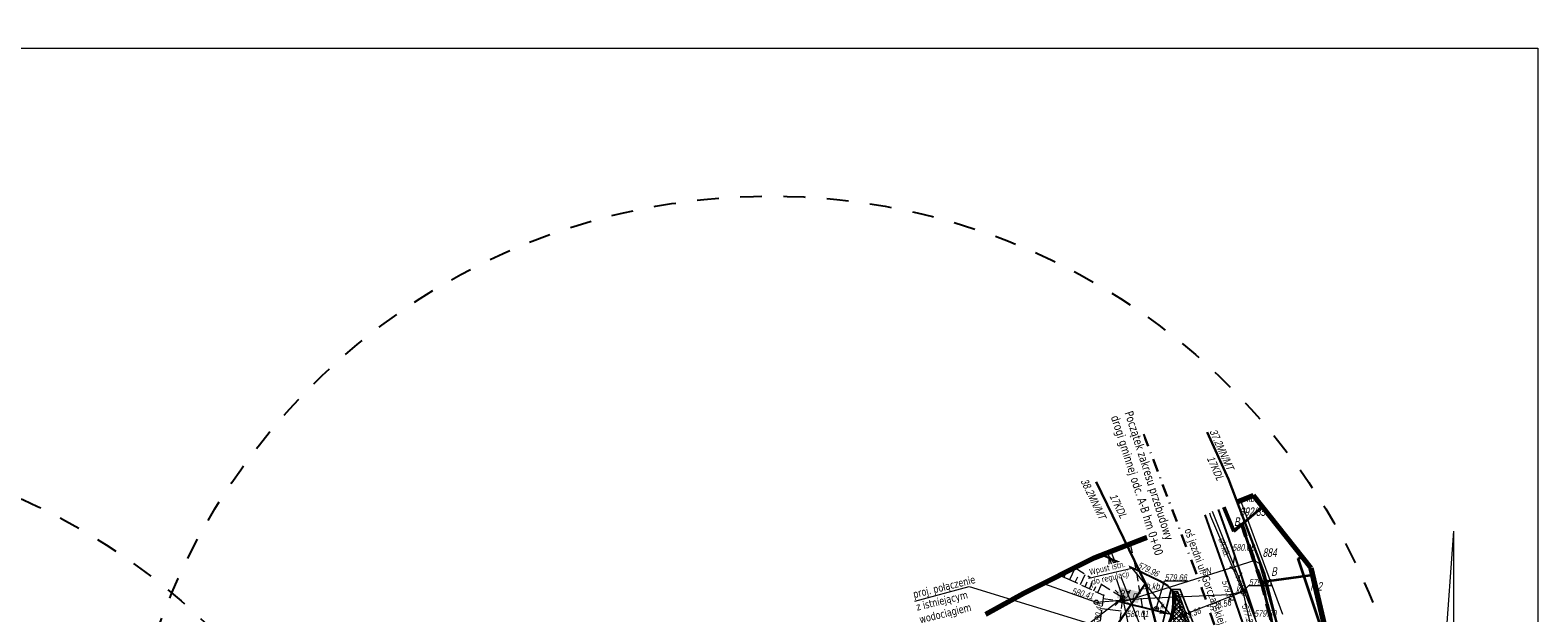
# Model space of a CAD drawing. Header units: metres. Extents: x 7403618 to 7449367, y 5479833 to 5516047.
# Tile 70 of 72: x 7449007 to 7449181, y 5479963 to 5480030. Entities that reach past the tile are written whole.
import ezdxf

# ---------------------------------------------------------------- set-up
doc = ezdxf.new("R2010")
doc.units = ezdxf.units.M
doc.header["$MEASUREMENT"] = 0
for name, pattern in [('0.5_0.5', [1, 0.5, -0.5]), ('1_OTKC', [1.5, 1, -0.5]), ('1_OTKJ', [2, 1.5, -0.5]), ('1_OTKK', [0]), ('1_OTKU', [2, 1.5, -0.5]), ('1_OTRK', [1.75, 1.25, -0.5]), ('1_OTRKG', [1.75, 1.25, -0.5]), ('2_EGBB01', [0]), ('3_SUEP_A', [0]), ('3_SUKP', [0]), ('3_SUTP_A', [0]), ('3_SUWP', [0]), ('414-500', [1, 0.5, -0.5]), ('DASHDOT', [1, 0.5, -0.25, 0, -0.25]), ('DGN Style 3', [31.922568, 22.801834, -9.120734]), ('GUK', [2, 1.5, -0.5])]:
    doc.linetypes.add(name, pattern=pattern)
doc.layers.get('0').update_dxf_attribs({"linetype": 'CONTINUOUS', "lineweight": 9})
doc.layers.get('Defpoints').update_dxf_attribs({"linetype": 'CONTINUOUS'})
for name, color, linetype, lineweight in [('0_kraw_wysoki', 152, 'CONTINUOUS', 30), ('_MAPA-TABELKA', 7, 'CONTINUOUS', 15), ('_MPZP_linie rozgraniczajace', 7, 'CONTINUOUS', 0), ('_ZAKRES', 7, 'CONTINUOUS', 15), ('E_Dzialki', 114, 'CONTINUOUS', 35), ('E_Kontury', 3, 'GUK', 18), ('E_Numery_dzialek', 114, 'CONTINUOUS', 15), ('E_Numery_konturow', 3, 'CONTINUOUS', 15), ('EGBB_E_T_0', 7, 'CONTINUOUS', 15), ('EGBB_L_0', 7, '2_EGBB01', 35), ('kilometraż', 251, 'CONTINUOUS', 9), ('mdcp', 253, 'CONTINUOUS', 5), ('OSIE', 30, 'DASHDOT', 30), ('OTK_E_T_1', 7, 'CONTINUOUS', 0), ('OTK_E_T_3', 7, 'CONTINUOUS', 0), ('OTK_L_0', 7, '1_OTKJ', 18), ('OTK_L_1', 7, '1_OTKK', 25), ('OTK_L_2', 7, '1_OTKC', 18), ('OTK_L_4', 7, '1_OTKU', 18), ('OTR_L_1', 7, '1_OTRK', 18), ('OTR_T_0', 21, 'CONTINUOUS', 13), ('SUE_T_3', 7, 'CONTINUOUS', 18), ('SUEP_E_T_0', 1, 'CONTINUOUS', 0), ('SUEP_L_0', 1, '3_SUEP_A', 18), ('SUKP_L_0', 34, '3_SUKP', 18), ('SUKR_T_0', 34, 'CONTINUOUS', 18), ('SUP_E_T_1', 7, 'CONTINUOUS', 0), ('SUP_T_2', 7, 'CONTINUOUS', 18), ('SUP_T_4', 7, 'CONTINUOUS', 18), ('SUTP_L_0', 30, '3_SUTP_A', 18), ('SUWP_L_0', 5, '3_SUWP', 18), ('wodociag_proj', 150, 'CONTINUOUS', 25), ('Wymiary', 5, 'CONTINUOUS', 13)]:
    doc.layers.add(name, color=color, linetype=linetype, lineweight=lineweight)
doc.layers.add('_NIEDRUK', color=212, linetype='CONTINUOUS', lineweight=100, plot=False)
doc.layers.add('Zakres', color=7, linetype='414-500', true_color=0x3a9db6)
doc.styles.get("Standard").update_dxf_attribs({"font": 'verdana.ttf', "width": 0.75})
doc.styles.add('Style-WORKING_1250 I 0.20944', font='WORKING_1250.shx', dxfattribs={"oblique": 12})
doc.dimstyles.new('RZUT', dxfattribs={"dimscale": 0.35, "dimtxt": 2.5, "dimasz": 2.5, "dimexe": 1.25, "dimexo": 0.625, "dimgap": 1, "dimtad": 1, "dimzin": 1, "dimtxsty": 'Standard', "dimblk": 'OBLIQUE', "dimcen": 2.5, "dimadec": 0, "dimazin": 0, "dimtfac": 1, "dimtmove": 0, "dimatfit": 3, "dimfxl": 1, "dimtfill": 2, "dimtfillclr": 256, "dimarcsym": 0})

# ---------------------------------------------------------------- blocks, each defined once
blk = doc.blocks.new('1_OTRS_1')
at = {"layer": 'OTR_T_0', "color": 7, "linetype": 'Continuous', "lineweight": 13}
blk.add_circle((0, 0), 0.45, dxfattribs=at)
blk = doc.blocks.new('4_SUEO_W_1')
at = {"layer": 'SUE_T_3', "color": 252, "linetype": 'Continuous', "lineweight": 13, "true_color": 0x939598}
for p, q in [((-5.3, 5.3), (-8.8, 8.8)), ((5.3, 5.3), (8.8, 8.8)), ((-5.3, -5.3), (-8.8, -8.8)), ((5.3, -5.3), (8.8, -8.8))]:
    blk.add_line(p, q, dxfattribs=at)
blk.add_circle((0, 0), 0.25, dxfattribs=at)
blk = doc.blocks.new('4_SUPP_1')
at = {"layer": 'SUE_T_3', "color": 7, "linetype": 'Continuous', "lineweight": 13}
blk.add_circle((0, 0), 2.5, dxfattribs=at)
blk = doc.blocks.new('4_SUPS_1')
at = {"layer": 'SUKR_T_0', "linetype": 'Continuous', "lineweight": 13}
blk.add_circle((0, 0), 0.625, dxfattribs=at)
blk = doc.blocks.new('4_SUPP_2')
at = {"layer": 'SUP_T_2', "color": 252, "linetype": 'Continuous', "lineweight": 13, "true_color": 0x939598}
blk.add_circle((0, 0), 2.5, dxfattribs=at)
blk = doc.blocks.new('4_SUPW_1')
at = {"layer": 'SUP_T_4', "color": 252, "linetype": 'Continuous', "lineweight": 13, "true_color": 0x939598}
blk.add_circle((0, 0), 2.5, dxfattribs=at)
blk = doc.blocks.new('*U32')
at = {"layer": '_MAPA-TABELKA', "color": 7, "linetype": 'Continuous', "lineweight": 13}
for p, q in [((0, 12.44), (-1.19, -3.97)), ((0, 12.44), (0, -6.75)), ((1.82, -4.29), (-1.83, -4.29)), ((1.18, -3.97), (-1.19, -3.97)), ((-0.32, -5.04), (-0.32, -6.81)), ((0.32, -5.04), (0.32, -6.81)), ((-1.19, -6.41), (-0.82, -6.77)), ((-1.12, -7.28), (-0.32, -6.48)), ((-1.01, -7.28), (-0.32, -6.59)), ((-0.32, -6.48), (0, -6.75)), ((0, -6.75), (0, -6.43)), ((0, -6.75), (0.32, -6.48)), ((0.32, -6.48), (1.12, -7.28)), ((0.32, -6.59), (1.01, -7.28)), ((0.82, -6.77), (1.19, -6.41)), ((-1.84, -7.28), (-2.29, -7.6)), ((-2.29, -7.6), (-1.84, -7.92)), ((-1.84, -7.28), (-0.78, -7.28)), ((-1.84, -7.28), (-1.84, -7.92)), ((-1.84, -7.6), (-0.85, -7.6)), ((-1.84, -7.92), (-0.78, -7.92)), ((-1.19, -8.79), (-0.83, -8.42)), ((-1.12, -7.28), (-0.85, -7.6)), ((-0.85, -7.6), (-1.12, -7.92)), ((-1.12, -7.92), (-0.32, -8.72)), ((-1.01, -7.92), (-0.32, -8.61)), ((-0.32, -8.38), (-0.32, -10.16)), ((-0.32, -8.72), (0, -8.44)), ((0, -8.44), (0, -10.16)), ((0, -8.44), (0.32, -8.72)), ((0.32, -8.72), (1.12, -7.92)), ((0.32, -8.61), (1.01, -7.92)), ((0.32, -8.4), (0.32, -10.16)), ((0.78, -7.28), (1.84, -7.28)), ((0.78, -7.92), (1.84, -7.92)), ((0.82, -8.42), (1.19, -8.79)), ((1.12, -7.28), (0.85, -7.6)), ((0.85, -7.6), (1.84, -7.6)), ((0.85, -7.6), (1.12, -7.92)), ((2.29, -7.6), (1.84, -7.28)), ((1.84, -7.28), (1.84, -7.92)), ((1.84, -7.92), (2.29, -7.6)), ((-0.32, -10.16), (0, -12.44)), ((-0.32, -10.16), (0.32, -10.16)), ((0, -12.44), (0.32, -10.16))]:
    blk.add_line(p, q, dxfattribs=at)
for radius in [1.17, 0.846]:
    blk.add_circle((0, -7.6), radius, dxfattribs=at)
at = {"layer": '_MAPA-TABELKA', "color": 7, "linetype": 'Continuous', "lineweight": 13, "style": 'Style-WORKING_1250 I 0.20944', "oblique": 12, "width": 0.8}
blk.add_text('N', height=0.789, dxfattribs=at).set_placement((-0.45, -8.08))
blk = doc.blocks.new('mpzp_Borek')
at = {"layer": '_MPZP_linie rozgraniczajace', "color": 212, "linetype": 'Continuous', "lineweight": 30, "flags": 128}
for points in [[(20.15, -6.4), (18.83, 2.54), (13.01, 25.84), (8.86, 36.69), (6.4, 42.13)], [(-6.39, 36.37), (-0.72, 24.66), (-6.17, 16.68), (-20.26, 10.24), (-45.52, -7.14), (-70.88, -22.88), (-106.31, -36.03), (-142.73, -46.16), (-164.89, -49.54), (-163.31, -59.9), (-140.57, -56.43), (-104.68, -45.98), (-65.7, -30.25), (-46.92, -20.18), (-18.4, -0.6), (-4.78, 7.36), (3.57, 8.09)], [(6.37, -6.92), (3.57, 8.09), (-0.72, 24.66)]]:
    blk.add_lwpolyline(points, dxfattribs=at)
at = {"layer": '_MPZP_linie rozgraniczajace', "color": 212, "linetype": 'Continuous', "lineweight": 13, "style": 'Style-WORKING_1250 I 0.20944', "oblique": 12, "width": 0.8}
for s, rotation, p in [('37.2MN/MT', 294.3, (6.65, 42.21)), ('17KDL', 294.3, (6.35, 39.11)), ('38.2MN/MT', 295.8801, (-8.23, 36.48)), ('17KDL', 295.8801, (-4.89, 34.73))]:
    blk.add_text(s, height=0.9, rotation=rotation, dxfattribs=at).set_placement(p)
blk = doc.blocks.new('MDCP_borek')
at = {"layer": '_NIEDRUK', "color": 7, "linetype": 'Continuous', "lineweight": 13, "flags": 128}
blk.add_lwpolyline([(-75, -148.5), (-75, 44.55), (250, 44.55), (250, -148.5), (-75, -148.5)], close=True, dxfattribs=at)
blk.add_lwpolyline([(-75, -148.5), (-75, 44.55), (250, 44.55), (250, -148.5), (-75, -148.5)], close=True, dxfattribs=at)
at = {"layer": '_ZAKRES', "color": 252, "linetype": 'DGN Style 3', "lineweight": 70, "true_color": 0x939598, "flags": 128}
blk.add_lwpolyline([(73.43, -136.56), (71.48, -103.94), (131.24, -89.1), (161.71, -71.52), (203.9, -46.52), (221.87, -47.3), (229.48, -43.39), (228.31, -34.41), (223.82, -15.46), (217.18, -7.07), (198.82, -14.29), (190.62, -18.39), (160.93, -34.8), (120.69, -52.18), (88.47, -65.27), (55.07, -73.67), (49.41, -41.44), (42.77, -30.7), (8.39, -44.37), (34.17, -136.56), (52.73, -138.71), (73.43, -136.56)], close=True, dxfattribs=at)
blk.add_lwpolyline([(73.43, -136.56), (71.48, -103.94), (131.24, -89.1), (161.71, -71.52), (203.9, -46.52), (221.87, -47.3), (229.48, -43.39), (228.31, -34.41), (223.82, -15.46), (217.18, -7.07), (198.82, -14.29), (190.62, -18.39), (160.93, -34.8), (120.69, -52.18), (88.47, -65.27), (55.07, -73.67), (49.41, -41.44), (42.77, -30.7), (8.39, -44.37), (34.17, -136.56), (52.73, -138.71), (73.43, -136.56)], close=True, dxfattribs=at)
at = {"layer": 'E_Dzialki', "lineweight": 35}
for p, q in [((213.73, -8.43), (214.9, -11.21)), ((213.73, -8.43), (214.9, -11.21)), ((215.81, -10.41), (218.22, -8.38)), ((215.81, -10.41), (218.22, -8.38)), ((214.9, -11.21), (215.81, -10.41)), ((214.9, -11.21), (215.81, -10.41)), ((218.08, -17.09), (215.81, -10.41)), ((218.08, -17.09), (215.81, -10.41)), ((224.01, -16.27), (218.08, -17.09)), ((224.01, -16.27), (218.08, -17.09)), ((218.08, -17.09), (220.59, -26.84)), ((218.08, -17.09), (220.59, -26.84))]:
    blk.add_line(p, q, dxfattribs=at)
at = {"layer": 'E_Kontury', "lineweight": 13}
for p, q in [((213.73, -8.43), (214.9, -11.21)), ((213.73, -8.43), (214.9, -11.21)), ((214.9, -11.21), (215.81, -10.42)), ((214.9, -11.21), (215.81, -10.42)), ((215.81, -10.42), (218.08, -17.09)), ((215.81, -10.42), (218.08, -17.09)), ((218.08, -17.09), (220.59, -26.84)), ((218.08, -17.09), (220.59, -26.84))]:
    blk.add_line(p, q, dxfattribs=at)
at = {"layer": 'EGBB_L_0', "color": 252, "linetype": 'Continuous', "true_color": 0x939598}
for p, q in [((222.65, -14.25), (222.5, -13.79)), ((222.65, -14.25), (222.5, -13.79)), ((222.32, -14.36), (222.65, -14.25)), ((222.32, -14.36), (222.65, -14.25)), ((225, -22.45), (222.32, -14.36)), ((225, -22.45), (222.32, -14.36))]:
    blk.add_line(p, q, dxfattribs=at)
at = {"layer": 'OTK_L_0', "color": 252, "linetype": '1_OTKJ', "lineweight": 13, "true_color": 0x939598}
for p, q in [((214.18, -16.74), (211.53, -9.3)), ((214.18, -16.74), (211.53, -9.3)), ((203.62, -15.64), (202.97, -12.66)), ((203.62, -15.64), (202.97, -12.66)), ((199.7, -13.95), (200.31, -14.2)), ((199.7, -13.95), (200.31, -14.2)), ((200.31, -14.2), (203.62, -15.64)), ((200.31, -14.2), (203.62, -15.64)), ((203.62, -15.64), (206.36, -16.95)), ((203.62, -15.64), (206.36, -16.95)), ((206.36, -16.95), (207.24, -17.48)), ((206.36, -16.95), (207.24, -17.48)), ((216.44, -23.36), (214.18, -16.74)), ((216.44, -23.36), (214.18, -16.74)), ((207.24, -17.48), (208.05, -18.37)), ((207.24, -17.48), (208.05, -18.37)), ((208.05, -18.37), (208.14, -19.91)), ((208.05, -18.37), (208.14, -19.91)), ((208.14, -19.91), (207.53, -21.7)), ((208.14, -19.91), (207.53, -21.7))]:
    blk.add_line(p, q, dxfattribs=at)
at = {"layer": 'OTK_L_1', "color": 252, "linetype": 'Continuous', "true_color": 0x939598}
for p, q in [((213.08, -8.69), (214.72, -13.22)), ((213.08, -8.69), (214.72, -13.22)), ((211.53, -9.3), (214.18, -16.74)), ((211.53, -9.3), (214.18, -16.74)), ((214.72, -13.22), (217.24, -20.84)), ((214.72, -13.22), (217.24, -20.84)), ((199.7, -13.95), (200.31, -14.2)), ((199.7, -13.95), (200.31, -14.2)), ((200.31, -14.2), (203.62, -15.64)), ((200.31, -14.2), (203.62, -15.64)), ((203.62, -15.64), (206.36, -16.95)), ((203.62, -15.64), (206.36, -16.95)), ((206.36, -16.95), (207.24, -17.48)), ((206.36, -16.95), (207.24, -17.48)), ((214.18, -16.74), (216.44, -23.36)), ((214.18, -16.74), (216.44, -23.36)), ((207.24, -17.48), (208.05, -18.37)), ((207.24, -17.48), (208.05, -18.37)), ((208.05, -18.37), (208.14, -19.91)), ((208.05, -18.37), (208.14, -19.91)), ((208.14, -19.91), (207.53, -21.7)), ((208.14, -19.91), (207.53, -21.7))]:
    blk.add_line(p, q, dxfattribs=at)
at = {"layer": 'OTK_L_2', "color": 252, "linetype": '1_OTKC', "lineweight": 13, "true_color": 0x939598}
for p, q in [((213.08, -8.69), (214.72, -13.22)), ((213.08, -8.69), (214.72, -13.22)), ((211.53, -9.3), (214.18, -16.74)), ((211.53, -9.3), (214.18, -16.74)), ((214.72, -13.22), (217.84, -22.76)), ((214.72, -13.22), (217.84, -22.76)), ((203.62, -15.64), (206.36, -16.95)), ((205.1, -24.36), (203.62, -15.64)), ((203.62, -15.64), (206.36, -16.95)), ((205.1, -24.36), (203.62, -15.64)), ((206.36, -16.95), (207.24, -17.48)), ((206.36, -16.95), (207.24, -17.48)), ((214.18, -16.74), (216.44, -23.36)), ((214.18, -16.74), (216.44, -23.36)), ((207.24, -17.48), (208.05, -18.37)), ((207.24, -17.48), (208.05, -18.37)), ((208.05, -18.37), (208.14, -19.91)), ((208.05, -18.37), (208.14, -19.91)), ((208.14, -19.91), (207.53, -21.7)), ((208.14, -19.91), (207.53, -21.7))]:
    blk.add_line(p, q, dxfattribs=at)
at = {"layer": 'OTK_L_4', "color": 252, "linetype": '1_OTKU', "lineweight": 13, "true_color": 0x939598}
for p, q in [((213.08, -8.69), (214.72, -13.22)), ((213.08, -8.69), (214.72, -13.22)), ((214.72, -13.22), (217.24, -20.84)), ((214.72, -13.22), (217.24, -20.84)), ((222.65, -14.25), (222.5, -13.79)), ((222.65, -14.25), (222.5, -13.79)), ((222.32, -14.36), (222.65, -14.25)), ((222.32, -14.36), (222.65, -14.25)), ((225, -22.45), (222.32, -14.36)), ((225, -22.45), (222.32, -14.36))]:
    blk.add_line(p, q, dxfattribs=at)
at = {"layer": 'OTR_L_1', "color": 252, "linetype": 'Continuous', "lineweight": 13, "true_color": 0x939598}
for p, q in [((195.96, -16.8), (196.57, -15.48)), ((195.96, -16.8), (196.57, -15.48)), ((195.29, -16.51), (195.52, -15.95)), ((195.29, -16.51), (195.52, -15.95)), ((196.58, -17.09), (196.87, -16.46)), ((196.58, -17.09), (196.87, -16.46)), ((197.17, -17.36), (197.71, -16.19)), ((197.17, -17.36), (197.71, -16.19)), ((197.72, -17.61), (197.97, -17.06)), ((197.72, -17.61), (197.97, -17.06)), ((198.24, -17.85), (198.72, -16.81)), ((198.24, -17.85), (198.72, -16.81)), ((199.18, -18.29), (199.61, -17.37)), ((199.18, -18.29), (199.61, -17.37)), ((198.72, -18.08), (198.95, -17.59)), ((198.72, -18.08), (198.95, -17.59)), ((199.79, -18.99), (200.91, -19.13)), ((199.79, -18.99), (200.91, -19.13)), ((199.64, -20.11), (201.9, -20.41)), ((199.64, -20.11), (201.9, -20.41))]:
    blk.add_line(p, q, dxfattribs=at)
at = {"layer": 'OTR_L_1', "color": 252, "linetype": '1_OTRK', "lineweight": 13, "true_color": 0x939598}
for p, q in [((202.07, -18.9), (196.52, -15.44)), ((202.07, -18.9), (196.52, -15.44)), ((201.73, -21.85), (202.07, -18.9)), ((201.73, -21.85), (202.07, -18.9))]:
    blk.add_line(p, q, dxfattribs=at)
at = {"layer": 'OTR_L_1', "color": 252, "linetype": '1_OTRKG', "lineweight": 13, "true_color": 0x939598}
for p, q in [((194.79, -16.31), (195.72, -16.69)), ((194.79, -16.31), (195.72, -16.69)), ((195.72, -16.69), (199.85, -18.6)), ((195.72, -16.69), (199.85, -18.6)), ((199.85, -18.6), (199.39, -22.01)), ((199.85, -18.6), (199.39, -22.01))]:
    blk.add_line(p, q, dxfattribs=at)
at = {"layer": 'SUEP_L_0', "linetype": 'Continuous', "lineweight": 13}
for p, q in [((200.51, -14.15), (200.36, -13.69)), ((200.51, -14.15), (200.36, -13.69)), ((200.5, -15.73), (200.51, -14.15)), ((200.5, -15.73), (200.51, -14.15)), ((202.07, -18.9), (200.51, -14.15)), ((200.51, -14.15), (201.45, -15.42)), ((202.07, -18.9), (200.51, -14.15)), ((200.51, -14.15), (201.45, -15.42)), ((202.2, -19.33), (217.23, -14.6)), ((202.2, -19.33), (217.23, -14.6)), ((217.23, -14.6), (217.81, -14.9)), ((217.23, -14.6), (217.81, -14.9)), ((217.81, -14.9), (220.86, -25.67)), ((217.81, -14.9), (220.86, -25.67)), ((202.07, -18.9), (198.1, -21.95)), ((202.07, -18.9), (198.1, -21.95)), ((202.07, -18.9), (202.2, -19.33)), ((203.13, -23.79), (202.07, -18.9)), ((202.07, -18.9), (202.2, -19.33)), ((203.13, -23.79), (202.07, -18.9))]:
    blk.add_line(p, q, dxfattribs=at)
at = {"layer": 'SUKP_L_0', "linetype": 'Continuous', "lineweight": 13}
for p, q in [((215.66, -7.67), (220.52, -20.77)), ((215.66, -7.67), (220.52, -20.77)), ((212.07, -9.08), (212.19, -9.46)), ((212.07, -9.08), (212.19, -9.46)), ((212.19, -9.46), (215.92, -18.18)), ((212.19, -9.46), (215.92, -18.18)), ((192.92, -17.24), (199.01, -19.41)), ((192.92, -17.24), (199.01, -19.41)), ((199.01, -19.41), (204.91, -18.95)), ((199.01, -19.41), (204.91, -18.95)), ((204.91, -18.95), (214.3, -18.53)), ((204.91, -18.95), (214.3, -18.53)), ((208.01, -21.27), (215.92, -18.18)), ((208.01, -21.27), (215.92, -18.18)), ((214.3, -18.53), (215.92, -18.18)), ((214.3, -18.53), (215.92, -18.18)), ((215.92, -18.18), (218.92, -31.23)), ((215.92, -18.18), (218.92, -31.23))]:
    blk.add_line(p, q, dxfattribs=at)
at = {"layer": 'SUKR_T_0', "linetype": 'Continuous', "lineweight": 13}
for p, q in [((205.94, -20.15), (206.89, -16.94)), ((205.94, -20.15), (206.89, -16.94)), ((206.89, -16.94), (209.57, -16.94)), ((206.89, -16.94), (209.57, -16.94)), ((215.92, -18.18), (216.62, -17.49)), ((215.92, -18.18), (216.62, -17.49)), ((216.62, -17.49), (219.34, -17.49)), ((216.62, -17.49), (219.34, -17.49))]:
    blk.add_line(p, q, dxfattribs=at)
at = {"layer": 'SUTP_L_0', "linetype": 'Continuous', "lineweight": 13}
for p, q in [((216.23, -18.47), (212.44, -8.94)), ((216.23, -18.47), (212.44, -8.94)), ((215.22, -15.91), (214.44, -15.31)), ((215.22, -15.91), (214.44, -15.31)), ((214.85, -14.98), (215, -14.01)), ((214.85, -14.98), (215, -14.01)), ((218.86, -25.06), (216.23, -18.47)), ((218.86, -25.06), (216.23, -18.47))]:
    blk.add_line(p, q, dxfattribs=at)
at = {"layer": 'SUWP_L_0', "linetype": 'Continuous', "lineweight": 13}
blk.add_line((200.69, -13.56), (203.95, -21.84), dxfattribs=at)
blk.add_line((200.69, -13.56), (203.95, -21.84), dxfattribs=at)
blk.add_blockref('mpzp_Borek', (205.4, -41.89))
blk.add_blockref('mpzp_Borek', (205.4, -41.89))
at = {"layer": '_MAPA-TABELKA', "color": 7, "linetype": 'Continuous', "lineweight": 13, "xscale": 0.9701472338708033, "yscale": 0.9701472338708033, "zscale": 0.9701472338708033}
blk.add_blockref('*U32', (240.27, -23.29), dxfattribs=at)
blk.add_blockref('*U32', (240.27, -23.29), dxfattribs=at)
at = {"layer": 'OTR_T_0', "color": 252, "linetype": 'Continuous', "lineweight": 13, "true_color": 0x939598, "xscale": 0.1, "yscale": 0.1, "zscale": 0.1}
for p in [(214.72, -13.22), (214.72, -13.22), (203.62, -15.64), (203.62, -15.64), (214.18, -16.74), (214.18, -16.74), (215.74, -16.06), (215.74, -16.06), (199.85, -18.6), (199.85, -18.6), (208.05, -18.37), (208.05, -18.37)]:
    blk.add_blockref('1_OTRS_1', p, dxfattribs=at)
at = {"layer": 'SUE_T_3', "color": 252, "linetype": 'Continuous', "lineweight": 13, "true_color": 0x939598, "xscale": 0.1, "yscale": 0.1, "zscale": 0.1}
for name in ['4_SUEO_W_1', '4_SUEO_W_1', '4_SUPP_1', '4_SUPP_1']:
    blk.add_blockref(name, (202.07, -18.9), dxfattribs=at)
at = {"layer": 'SUKR_T_0', "linetype": 'Continuous', "lineweight": 13, "xscale": 0.1, "yscale": 0.1, "zscale": 0.1}
for p in [(214.45, -19.02), (214.45, -19.02), (215.92, -18.18), (215.92, -18.18), (205.94, -20.15), (205.94, -20.15), (216.26, -19.65), (216.26, -19.65)]:
    blk.add_blockref('4_SUPS_1', p, dxfattribs=at)
at = {"layer": 'SUP_T_2', "color": 252, "linetype": 'Continuous', "lineweight": 13, "true_color": 0x939598, "xscale": 0.1, "yscale": 0.1, "zscale": 0.1}
blk.add_blockref('4_SUPP_2', (202.07, -18.9), dxfattribs=at)
blk.add_blockref('4_SUPP_2', (202.07, -18.9), dxfattribs=at)
at = {"layer": 'SUP_T_4', "color": 252, "linetype": 'Continuous', "lineweight": 13, "true_color": 0x939598, "xscale": 0.1, "yscale": 0.1, "zscale": 0.1}
for p in [(215.92, -18.18), (215.92, -18.18), (199.01, -19.41), (199.01, -19.41), (205.94, -20.15), (205.94, -20.15)]:
    blk.add_blockref('4_SUPW_1', p, dxfattribs=at)
at = {"layer": 'E_Numery_dzialek', "lineweight": 35, "char_height": 1, "attachment_point": 7, "line_spacing_factor": 0.6}
for s, insert in [('\\FWORKING_1250;\\Q12;\\H1x;\\W0.72;392/35', (215.57, -9.47)), ('\\FWORKING_1250;\\Q12;\\H1x;\\W0.72;392/35', (215.57, -9.47)), ('\\FWORKING_1250;\\Q12;\\H1x;\\W0.72;884', (218.22, -14.2)), ('\\FWORKING_1250;\\Q12;\\H1x;\\W0.72;884', (218.22, -14.2))]:
    blk.add_mtext(s, dxfattribs=dict(at, insert=insert))
at = {"layer": 'E_Numery_konturow', "lineweight": 13, "char_height": 1, "attachment_point": 7, "line_spacing_factor": 0.6}
for insert in [(214.92, -10.61), (214.92, -10.61), (219.21, -16.36), (219.21, -16.36)]:
    blk.add_mtext('\\FWORKING_1250;\\Q12;\\H1x;\\W0.72;B', dxfattribs=dict(at, insert=insert))
at = {"layer": 'EGBB_E_T_0', "color": 252, "lineweight": 13, "true_color": 0x939598, "insert": (223.73, -18.07), "char_height": 1, "attachment_point": 7, "line_spacing_factor": 0.6}
blk.add_mtext('\\FWORKING_1250;\\Q12;\\H1x;\\W0.72;m2', dxfattribs=at)
blk.add_mtext('\\FWORKING_1250;\\Q12;\\H1x;\\W0.72;m2', dxfattribs=at)
at = {"layer": 'OTK_E_T_1', "color": 252, "lineweight": 13, "true_color": 0x939598, "char_height": 0.75, "attachment_point": 5, "line_spacing_factor": 0.6}
for insert, rotation in [((213.78, -13.01), 288.435), ((213.78, -13.01), 288.435), ((205.43, -17.56), 358.698), ((205.43, -17.56), 358.698)]:
    blk.add_mtext('\\FWORKING_1250;\\Q12;\\H1x;\\W0.733333;ch.kb.', dxfattribs=dict(at, insert=insert, rotation=rotation))
at = {"layer": 'OTK_E_T_3', "color": 252, "lineweight": 13, "true_color": 0x939598, "insert": (216.94, -7.46), "char_height": 0.75, "attachment_point": 5, "line_spacing_factor": 0.6}
blk.add_mtext('\\FWORKING_1250;\\Q12;\\H1x;\\W0.733333;kb.', dxfattribs=at)
blk.add_mtext('\\FWORKING_1250;\\Q12;\\H1x;\\W0.733333;kb.', dxfattribs=at)
at = {"layer": 'OTR_T_0', "color": 252, "lineweight": 13, "true_color": 0x939598, "char_height": 0.75, "attachment_point": 7, "line_spacing_factor": 0.6}
for s, insert in [('\\FWORKING_1250;\\Q12;\\H1x;\\W0.733333;580.08', (214.72, -13.47)), ('\\FWORKING_1250;\\Q12;\\H1x;\\W0.733333;580.08', (214.72, -13.47)), ('\\FWORKING_1250;\\Q12;\\H1x;\\W0.733333;579.80', (217.24, -21.09)), ('\\FWORKING_1250;\\Q12;\\H1x;\\W0.733333;579.80', (217.24, -21.09))]:
    blk.add_mtext(s, dxfattribs=dict(at, insert=insert))
at = {"layer": 'OTR_T_0', "color": 252, "lineweight": 13, "true_color": 0x939598, "char_height": 0.75, "attachment_point": 1, "line_spacing_factor": 0.6}
for s, insert, rotation in [('\\FWORKING_1250;\\Q12;\\H1x;\\W0.733333;579.96', (204.01, -14.72), 334.5001), ('\\FWORKING_1250;\\Q12;\\H1x;\\W0.733333;579.96', (204.01, -14.72), 334.5001), ('\\FWORKING_1250;\\Q12;\\H1x;\\W0.733333;579.84', (214.18, -16.74), 288.8386), ('\\FWORKING_1250;\\Q12;\\H1x;\\W0.733333;579.84', (214.18, -16.74), 288.8386), ('\\FWORKING_1250;\\Q12;\\H1x;\\W0.733333;579.96', (215.74, -16.06), 289.4704), ('\\FWORKING_1250;\\Q12;\\H1x;\\W0.733333;579.96', (215.74, -16.06), 289.4704), ('\\FWORKING_1250;\\Q12;\\H1x;\\W0.733333;580.41', (196.28, -17.72), 345.0785), ('\\FWORKING_1250;\\Q12;\\H1x;\\W0.733333;580.41', (196.28, -17.72), 345.0785), ('\\FWORKING_1250;\\Q12;\\H1x;\\W0.733333;579.62', (208.8, -18.25), 273.3555), ('\\FWORKING_1250;\\Q12;\\H1x;\\W0.733333;579.62', (208.8, -18.25), 273.3555), ('\\FWORKING_1250;\\Q12;\\H1x;\\W0.733333;580.46', (198.73, -22.01), 82.7132), ('\\FWORKING_1250;\\Q12;\\H1x;\\W0.733333;580.46', (198.73, -22.01), 82.7132)]:
    blk.add_mtext(s, dxfattribs=dict(at, insert=insert, rotation=rotation))
at = {"layer": 'SUEP_E_T_0', "lineweight": 13, "insert": (211.7, -15.86), "char_height": 0.75, "attachment_point": 5, "rotation": 16.7315, "line_spacing_factor": 0.6}
blk.add_mtext('\\FWORKING_1250;\\Q12;\\H1x;\\W0.733333;eN', dxfattribs=at)
blk.add_mtext('\\FWORKING_1250;\\Q12;\\H1x;\\W0.733333;eN', dxfattribs=at)
at = {"layer": 'SUKR_T_0', "lineweight": 13, "char_height": 0.75, "attachment_point": 7, "line_spacing_factor": 0.6}
for s, insert in [('\\FWORKING_1250;\\Q12;\\H1x;\\W0.733333;579.66', (206.89, -16.94)), ('\\FWORKING_1250;\\Q12;\\H1x;\\W0.733333;579.66', (206.89, -16.94)), ('\\FWORKING_1250;\\Q12;\\H1x;\\W0.733333;579.86', (216.62, -17.49)), ('\\FWORKING_1250;\\Q12;\\H1x;\\W0.733333;579.86', (216.62, -17.49)), ('\\FWORKING_1250;\\Q12;\\H1x;\\W0.733333;580.01', (202.47, -21.13)), ('\\FWORKING_1250;\\Q12;\\H1x;\\W0.733333;580.01', (202.47, -21.13))]:
    blk.add_mtext(s, dxfattribs=dict(at, insert=insert))
at = {"layer": 'SUKR_T_0', "lineweight": 13, "char_height": 0.75, "line_spacing_factor": 0.6}
for s, insert, attachment_point, rotation in [('\\FWORKING_1250;\\Q12;\\H1x;\\W0.733333;578.56', (214.45, -19.02), 3, 14.1676), ('\\FWORKING_1250;\\Q12;\\H1x;\\W0.733333;578.56', (214.45, -19.02), 3, 14.1676), ('\\FWORKING_1250;\\Q12;\\H1x;\\W0.733333;579.36', (208.61, -21.19), 4, 19.2449), ('\\FWORKING_1250;\\Q12;\\H1x;\\W0.733333;579.36', (208.61, -21.19), 4, 19.2449), ('\\FWORKING_1250;\\Q12;\\H1x;\\W0.733333;577.22', (216.14, -19.68), 4, 287.5), ('\\FWORKING_1250;\\Q12;\\H1x;\\W0.733333;577.22', (216.14, -19.68), 4, 287.5)]:
    blk.add_mtext(s, dxfattribs=dict(at, insert=insert, attachment_point=attachment_point, rotation=rotation))
at = {"layer": 'SUP_E_T_1', "color": 252, "lineweight": 13, "true_color": 0x939598, "char_height": 0.75, "attachment_point": 7, "line_spacing_factor": 0.6}
for insert in [(198.21, -17.73), (198.21, -17.73), (215.14, -18.31), (215.14, -18.31), (206.36, -20.16), (206.36, -20.16)]:
    blk.add_mtext('\\FWORKING_1250;\\Q12;\\H1x;\\W0.733333;k', dxfattribs=dict(at, insert=insert))
blk = doc.blocks.new('Dzialki_Borek')
at = {"layer": 'E_Dzialki', "lineweight": 35}
for p, q in [((163.46, 37.9), (164.63, 35.12)), ((165.54, 35.92), (167.94, 37.95)), ((164.63, 35.12), (165.54, 35.92)), ((167.81, 29.24), (165.54, 35.92)), ((173.74, 30.07), (167.81, 29.24)), ((167.81, 29.24), (170.32, 19.49))]:
    blk.add_line(p, q, dxfattribs=at)
at = {"layer": 'E_Numery_dzialek', "lineweight": 35, "char_height": 1, "attachment_point": 7, "line_spacing_factor": 0.6}
for s, insert in [('\\FWORKING_1250;\\Q12;\\H1x;\\W0.72;392/35', (165.3, 36.87)), ('\\FWORKING_1250;\\Q12;\\H1x;\\W0.72;884', (167.95, 32.14))]:
    blk.add_mtext(s, dxfattribs=dict(at, insert=insert))
blk = doc.blocks.new('*D187')
at = {"layer": 'Defpoints', "color": 0, "transparency": 16777216}
for p in [(7449132.33, 5479964.69), (7449139.12, 5479963)]:
    blk.add_point(p, dxfattribs=at)
at = {"layer": 'Wymiary', "color": 0, "lineweight": -2, "transparency": 16777216}
blk.add_line((7449132.66, 5479964.61), (7449137.77, 5479963.34), dxfattribs=at)
at = {"layer": 'Wymiary', "color": 0, "transparency": 16777216}
blk.add_solid([(7449137.82, 5479963.57), (7449137.71, 5479963.11), (7449139.12, 5479963)], dxfattribs=at)
at = {"layer": 'Wymiary', "color": 0, "transparency": 16777216, "insert": (7449134.16, 5479965.17), "char_height": 0.875, "attachment_point": 5, "rotation": 346.0315, "bg_fill": 1, "box_fill_scale": 1.25, "bg_fill_color": 256, "bg_fill_true_color": 16448250, "bg_fill_transparency": 0}
blk.add_mtext('R7,0', dxfattribs=at)
blk = doc.blocks.new('*D191')
at = {"layer": 'Defpoints', "color": 0, "transparency": 16777216}
for p in [(7448963.94, 5480132.37), (7449040.99, 5479905.07)]:
    blk.add_point(p, dxfattribs=at)
at = {"layer": 'Wymiary', "color": 0, "lineweight": -2, "transparency": 16777216}
blk.add_line((7449036.36, 5479918.74), (7449040.54, 5479906.4), dxfattribs=at)
at = {"layer": 'Wymiary', "color": 0, "transparency": 16777216}
blk.add_solid([(7449040.76, 5479906.47), (7449040.32, 5479906.32), (7449040.99, 5479905.07)], dxfattribs=at)
at = {"layer": 'Wymiary', "color": 0, "transparency": 16777216, "insert": (7449037.82, 5479917.23), "char_height": 0.875, "attachment_point": 5, "rotation": 288.7257, "bg_fill": 1, "box_fill_scale": 1.25, "bg_fill_color": 256, "bg_fill_true_color": 16448250, "bg_fill_transparency": 0}
blk.add_mtext('R240,0', dxfattribs=at)
blk = doc.blocks.new('pas_drogowy')
at = {"layer": 'E_Dzialki', "color": 242, "linetype": '0.5_0.5', "lineweight": 50, "ltscale": 3, "true_color": 0xcd2027}
blk.add_lwpolyline([(180.42, 22.69), (177.91, 32.44), (175.64, 39.12), (174.73, 38.32), (173.56, 41.1), (174.73, 38.32), (175.64, 39.12), (177.91, 32.44), (180.42, 22.69), (182.56, 15.38), (183.64, 8.05), (184.24, 3.53), (183.64, 8.05), (182.56, 15.38)], close=True, dxfattribs=at)

msp = doc.modelspace()

# ---------------------------------------------------------------- hatches: boundary and pattern name
at = {"true_color": 0x93278f, "transparency": 33554597}
h = msp.add_hatch(dxfattribs=at)
h.set_pattern_fill('ANSI37', color=217, scale=2)
h.set_pattern_definition([(45, (0, 0), (-0.1767766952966, 0.1767766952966), []), (135, (0, 0), (-0.1767766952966, -0.1767766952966), [])])
edge = h.paths.add_edge_path()
edge.add_line((7449139.861, 5479965.612), (7449139.262, 5479965.675))
edge.add_line((7449139.262, 5479965.675), (7449139.686, 5479964.956))
edge.add_arc((7449048.761, 5479928.374), 98.008, 10.04312, 21.91674, ccw=False)
edge.add_line((7449145.267, 5479945.466), (7449145.715, 5479945.702))
edge.add_arc((7449030.356, 5479922.602), 117.649, 11.32344, 21.44313)

# ---------------------------------------------------------------- linework, layer by layer
msp.add_lwpolyline([(7449139.861, 5479965.612), (7449139.262, 5479965.675), (7449139.686, 5479964.956, -0.0518549), (7449145.267, 5479945.466), (7449145.715, 5479945.702, 0.0441842)], format="xyb", close=True)
at = {"layer": '0_kraw_wysoki'}
msp.add_lwpolyline([(7449138.133, 5479960.776, 0.1857463), (7449139.262, 5479965.675)], format="xyb", dxfattribs=at)
at = {"layer": 'OSIE', "ltscale": 3}
msp.add_lwpolyline([(7449135.896, 5479983.823), (7449141.878, 5479968.001, -0.0575425), (7449150.275, 5479934.63), (7449151.095, 5479928.432)], format="xyb", dxfattribs=at)
at = {"layer": 'wodociag_proj', "linetype": '0.5_0.5', "ltscale": 5}
for centre in [(7449092.79, 5479936.293), (7448975.664, 5479907.872)]:
    msp.add_circle(centre, 75, dxfattribs=at)
at = {"layer": 'Wymiary'}
msp.add_lwpolyline([(7449109.481, 5479964.524), (7449115.767, 5479966.218), (7449135.91, 5479960.05)], dxfattribs=at)
at = {"layer": 'Zakres', "ltscale": 3, "const_width": 0.2}
msp.add_lwpolyline([(7449137.979, 5479961.545), (7449139.061, 5479965.896), (7449140.103, 5479965.893), (7449142.687, 5479959.276)], dxfattribs=at)

# ---------------------------------------------------------------- block references
msp.add_blockref('Dzialki_Borek', (7448981.689, 5479937.489))
at = {"layer": 'mdcp'}
msp.add_blockref('MDCP_borek', (7448931.417, 5479983.823), dxfattribs=at)

# ---------------------------------------------------------------- texts
at = {"layer": 'Wymiary', "char_height": 0.9, "attachment_point": 1}
for s, width, insert, rotation in [('oś jezdni ul. Gorczańskiej', 12.27193, (7449141.438, 5479973.065), 289.97877), ('proj. połączenie z istniejącym wodociągiem', 7.64061, (7449109.181, 5479965.76), 13.8594)]:
    msp.add_mtext_dynamic_manual_height_columns(s, width=width, gutter_width=12.5, heights=[0], dxfattribs=dict(at, insert=insert, rotation=rotation))

# ---------------------------------------------------------------- dimensions: what is measured, and where the dimension line sits
at = {"layer": 'Wymiary'}
dim = msp.add_radius_dim(center=(7448963.941, 5480132.365), mpoint=(7449040.99, 5479905.069), dimstyle='RZUT', override={"dimasz": 4, "dimdec": 1, "dimsah": 1, "dimcen": 4}, dxfattribs=at)
dim.commit()
dim.dimension.update_dxf_attribs({"geometry": '*D191', "text_midpoint": (7449036.966, 5479916.94), "dimtype": 164})

# ---------------------------------------------------------------- next in the draw order: texts
at = {"layer": 'Wymiary', "insert": (7449129.553, 5479968.246), "char_height": 0.7, "attachment_point": 1, "rotation": 13.06722, "bg_fill": 3, "box_fill_scale": 1, "bg_fill_color": 256, "bg_fill_transparency": 0}
msp.add_mtext_dynamic_manual_height_columns('\\pxt3;Wpust istn. do regulacji', width=4.59739, gutter_width=12.5, heights=[0], dxfattribs=at)

# ---------------------------------------------------------------- next in the draw order: hatches: boundary and pattern name
at = {"true_color": 0xf26722, "transparency": 33554597}
h = msp.add_hatch(dxfattribs=at)
h.set_pattern_fill('ANSI37', color=30, scale=3)
h.set_pattern_definition([(45, (0, 0), (-0.265165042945, 0.265165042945), []), (135, (0, 0), (-0.265165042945, -0.265165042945), [])])
edge = h.paths.add_edge_path()
edge.add_arc((7448963.941, 5480132.365), 242.5, 304.1262, 304.55325)
edge.add_line((7449101.48, 5479932.642), (7449105.952, 5479935.722))
edge.add_line((7449105.952, 5479935.722), (7449113.157, 5479940.684))
edge.add_line((7449113.157, 5479940.684), (7449113.287, 5479940.774))
edge.add_arc((7449185.602, 5479835.765), 127.5, 114.49688, 124.55326, ccw=False)
edge.add_arc((7449136.464, 5479943.596), 9, 11.98685, 114.4758, ccw=False)
edge.add_arc((7449048.761, 5479928.374), 98.008, 10.04312, 21.91674)
edge.add_line((7449139.686, 5479964.956), (7449139.262, 5479965.675))
edge.add_arc((7449132.331, 5479964.693), 7, -34.02496, 8.06528, ccw=False)
edge.add_arc((7449132.331, 5479964.693), 7, 292.59568, 325.97504, ccw=False)
edge.add_line((7449135.021, 5479958.23), (7449134.692, 5479958.094))
edge.add_arc((7449185.602, 5479835.765), 132.5, 112.59568, 124.55325)
edge.add_line((7449110.452, 5479944.892), (7449098.644, 5479936.76))
edge.add_arc((7448963.941, 5480132.365), 237.5, 302.90329, 304.55325, ccw=False)
edge.add_line((7449092.956, 5479932.963), (7449087.576, 5479929.566))
edge.add_line((7449087.576, 5479929.566), (7449087.407, 5479929.447))
edge.add_arc((7449019.272, 5480045.858), 134.884, 299.91552, 300.3403, ccw=False)
edge.add_line((7449086.542, 5479928.945), (7449085.73, 5479928.469))
edge.add_line((7449085.73, 5479928.469), (7449084.871, 5479927.958))
edge.add_arc((7448963.941, 5480132.365), 237.5, 298.31332, 300.60911, ccw=False)
edge.add_arc((7448968.113, 5480124.355), 228.469, 296.67637, 298.34505, ccw=False)
edge.add_arc((7448963.941, 5480132.365), 237.5, 294.47818, 296.7081, ccw=False)
edge.add_line((7449062.348, 5479916.212), (7449062.343, 5479916.214))
edge.add_arc((7448969.572, 5480119.183), 223.166, 292.65404, 294.56386, ccw=False)
edge.add_line((7449055.527, 5479913.235), (7449054.431, 5479912.78))
edge.add_arc((7449067.39, 5479878.717), 36.445, 110.82847, 113.54574)
edge.add_line((7449052.831, 5479912.127), (7449052.831, 5479912.127))
edge.add_line((7449052.831, 5479912.127), (7449051.896, 5479911.752))
edge.add_line((7449051.896, 5479911.752), (7449050.962, 5479911.382))
edge.add_arc((7448963.941, 5480132.365), 237.5, 284.71568, 291.49418, ccw=False)
edge.add_arc((7448717.71, 5481097.569), 1233.611, 284.06402, 284.389191, ccw=False)
edge.add_line((7449017.485, 5479900.935), (7448999.675, 5479896.454))
edge.add_line((7448999.675, 5479896.454), (7448992.953, 5479894.763))
edge.add_line((7448992.953, 5479894.763), (7448988.651, 5479893.681))
edge.add_line((7448988.651, 5479893.681), (7448982.781, 5479892.204))
edge.add_arc((7448981.561, 5479897.053), 5, 274.01016, 284.12241, ccw=False)
edge.add_arc((7448981.561, 5479897.053), 5, 195.60513, 274.01016, ccw=False)
edge.add_line((7448976.745, 5479895.708), (7448973.835, 5479894.971))
edge.add_line((7448973.835, 5479894.971), (7448974.779, 5479891.245))
edge.add_line((7448974.779, 5479891.245), (7448976.619, 5479883.974))
edge.add_line((7448976.619, 5479883.974), (7448977.517, 5479880.427))
edge.add_line((7448977.517, 5479880.427), (7448980.887, 5479880.346))
edge.add_arc((7448988.887, 5479880.335), 8, 104.12241, 179.91989, ccw=False)
edge.add_line((7448986.935, 5479888.093), (7448989.32, 5479888.693))
edge.add_line((7448989.32, 5479888.693), (7448996.108, 5479890.401))
edge.add_line((7448996.108, 5479890.401), (7449012.291, 5479894.473))
edge.add_line((7449012.291, 5479894.473), (7449023.109, 5479897.194))
edge.add_arc((7448963.941, 5480132.365), 242.5, 284.12241, 287.03863)
edge.add_arc((7448963.941, 5480132.365), 242.5, 287.03863, 288.43596)
edge.add_arc((7448963.941, 5480132.365), 242.5, 288.43596, 291.6028)
edge.add_arc((7448963.941, 5480132.365), 242.5, 291.6028, 294.20071)
edge.add_arc((7448963.941, 5480132.365), 242.5, 294.20071, 295.64257)
edge.add_arc((7448963.941, 5480132.365), 242.5, 295.64257, 296.29272)
edge.add_arc((7448963.941, 5480132.365), 242.5, 296.29272, 298.10164)
edge.add_arc((7448963.941, 5480132.365), 242.5, 298.10164, 299.9233)
edge.add_arc((7448963.941, 5480132.365), 242.5, 299.9233, 301.43725)
edge.add_arc((7448963.941, 5480132.365), 242.5, 301.43725, 304.1262)

# ---------------------------------------------------------------- next in the draw order: linework, layer by layer
at = {"layer": 'Wymiary'}
msp.add_lwpolyline([(7449129.542, 5479967.181), (7449134.545, 5479968.342), (7449139.436, 5479962.478)], dxfattribs=at)

# ---------------------------------------------------------------- next in the draw order: dimensions: what is measured, and where the dimension line sits
dim = msp.add_radius_dim(center=(7449132.331, 5479964.693), mpoint=(7449139.124, 5479963.003), dimstyle='RZUT', override={"dimasz": 4, "dimdec": 1, "dimsah": 1, "dimcen": 4}, dxfattribs=at)
dim.commit()
dim.dimension.update_dxf_attribs({"geometry": '*D187', "text_midpoint": (7449133.946, 5479964.291), "dimtype": 164})

# ---------------------------------------------------------------- next in the draw order: texts
at = {"layer": 'kilometraż', "ltscale": 20, "insert": (7449134.64, 5479986.603), "char_height": 1.2, "attachment_point": 1, "rotation": 287.74978, "bg_fill": 3, "box_fill_scale": 1.2, "bg_fill_color": 256, "bg_fill_transparency": 0}
msp.add_mtext_dynamic_manual_height_columns('\\pxt2;{\\H0.83333x;Początek zakresu przebudowy drogi gminnej odc. A-B hm 0+00}', width=17.5431, gutter_width=3.125, heights=[0], dxfattribs=at)

# ---------------------------------------------------------------- next in the draw order: block references
msp.add_blockref('pas_drogowy', (7448971.59, 5479934.29))

doc.saveas('drawing.dxf')
